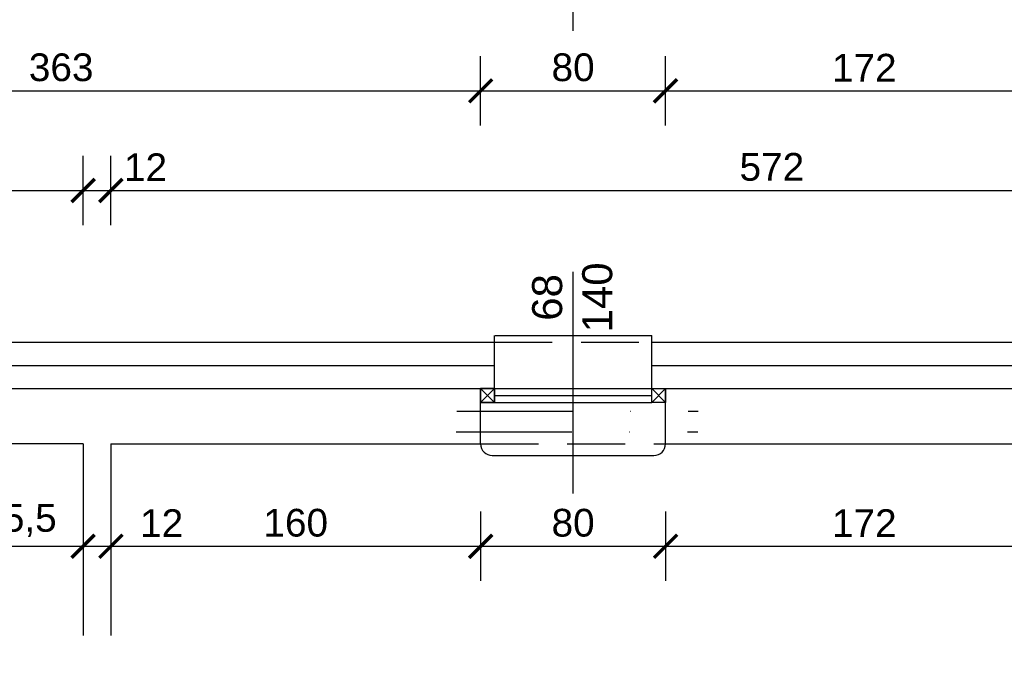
# Model space of a CAD drawing. Header units: millimetres. Extents: x 81517 to 87101, y -14750 to -11780.
# Tile 14 of 20: x 83295 to 83721, y -12722 to -12444. Entities that reach past the tile are written whole.
import ezdxf

# ---------------------------------------------------------------- set-up
doc = ezdxf.new("R2010")
doc.units = ezdxf.units.MM
doc.header["$LTSCALE"] = 100
doc.header["$MEASUREMENT"] = 0
for name, pattern in [('DASHDOT', [1, 0.5, -0.25, 0, -0.25]), ('DASHED', [0.75, 0.5, -0.25]), ('DASHED2', [0.375, 0.25, -0.125])]:
    doc.linetypes.add(name, pattern=pattern)
doc.layers.add('!OPSY', color=142, linetype='Continuous', lineweight=18)
for name, color, linetype in [('OKNA', 7, 'Continuous'), ('Warstwa1', 1, 'Continuous'), ('Warstwa4', 4, 'Continuous'), ('WENTYLACJAPRZER', 1, 'DASHED'), ('WYMIARY', 1, 'Continuous'), ('wyposażenie', 4, 'Continuous')]:
    doc.layers.add(name, color=color, linetype=linetype)
doc.styles.add('styl1', font='ARIAL.TTF', dxfattribs={"height": 12})
doc.styles.add('styl4', font='TIMES.TTF', dxfattribs={"height": 100})
doc.linetypes.add('BATTING', pattern='A,0.0001,-0.1,[134,ltypeshp.shx,S=0.1,R=0,X=-0.1,Y=0],-0.2,[134,ltypeshp.shx,S=0.1,R=180,X=0.1,Y=0],-0.1', length=0.4001)
doc.dimstyles.new('2222', dxfattribs={"dimtxt": 12, "dimasz": 10, "dimexe": 15, "dimexo": 15, "dimgap": 4, "dimtad": 1, "dimtxsty": 'styl1', "dimblk": 'ARCHTICK', "dimcen": 2.5, "dimdle": 15, "dimclrd": 1, "dimclre": 1, "dimclrt": 4, "dimadec": 0, "dimazin": 0, "dimtfac": 1, "dimtmove": 0, "dimatfit": 3, "dimldrblk": 'ARCHTICK', "dimfxl": 15, "dimfxlon": 1, "dimlwd": 25, "dimlwe": 25, "dimarcsym": 0})

# ---------------------------------------------------------------- blocks, each defined once
blk = doc.blocks.new('_ArchTick')
at = {"layer": 'Warstwa1', "color": 0, "const_width": 0.15}
blk.add_lwpolyline([(-0.5, -0.5), (0.5, 0.5)], dxfattribs=at)
blk = doc.blocks.new('*D375')
at = {"layer": 'Defpoints', "color": 0, "linetype": 'ByBlock'}
for p in [(83322.57, -12518.01), (82860.57, -12627.75), (83322.57, -12627.75)]:
    blk.add_point(p, dxfattribs=at)
at = {"layer": 'WYMIARY', "color": 1, "linetype": 'ByBlock', "lineweight": 25}
for p, q in [((82860.57, -12533.01), (82860.57, -12503.01)), ((83322.57, -12533.01), (83322.57, -12503.01)), ((82845.57, -12518.01), (83337.57, -12518.01))]:
    blk.add_line(p, q, dxfattribs=at)
at = {"layer": 'WYMIARY', "color": 1, "linetype": 'ByBlock', "lineweight": 25, "xscale": 10, "yscale": 10, "zscale": 10, "rotation": 180}
blk.add_blockref('_ArchTick', (82860.57, -12518.01), dxfattribs=at)
at = {"layer": 'WYMIARY', "color": 1, "linetype": 'ByBlock', "lineweight": 25, "xscale": 10, "yscale": 10, "zscale": 10}
blk.add_blockref('_ArchTick', (83322.57, -12518.01), dxfattribs=at)
at = {"layer": 'WYMIARY', "color": 4, "linetype": 'ByBlock', "insert": (83091.57, -12507.88), "char_height": 12, "attachment_point": 5, "style": 'styl1'}
blk.add_mtext('462', dxfattribs=at)
blk = doc.blocks.new('*D376')
at = {"layer": 'Defpoints', "color": 0, "linetype": 'ByBlock'}
for p in [(83334.57, -12518.01), (83322.57, -12627.75), (83334.57, -12627.75)]:
    blk.add_point(p, dxfattribs=at)
at = {"layer": 'WYMIARY', "color": 1, "linetype": 'ByBlock', "lineweight": 25}
for p, q in [((83322.57, -12533.01), (83322.57, -12503.01)), ((83334.57, -12533.01), (83334.57, -12503.01)), ((83307.57, -12518.01), (83349.57, -12518.01))]:
    blk.add_line(p, q, dxfattribs=at)
at = {"layer": 'WYMIARY', "color": 1, "linetype": 'ByBlock', "lineweight": 25, "xscale": 10, "yscale": 10, "zscale": 10, "rotation": 180}
blk.add_blockref('_ArchTick', (83322.57, -12518.01), dxfattribs=at)
at = {"layer": 'WYMIARY', "color": 1, "linetype": 'ByBlock', "lineweight": 25, "xscale": 10, "yscale": 10, "zscale": 10}
blk.add_blockref('_ArchTick', (83334.57, -12518.01), dxfattribs=at)
at = {"layer": 'WYMIARY', "color": 4, "linetype": 'ByBlock', "insert": (83349.57, -12507.98), "char_height": 12, "attachment_point": 5, "style": 'styl1'}
blk.add_mtext('12', dxfattribs=at)
blk = doc.blocks.new('*D377')
at = {"layer": 'Defpoints', "color": 0, "linetype": 'ByBlock'}
for p in [(83906.57, -12518.01), (83334.57, -12627.75), (83906.57, -12627.75)]:
    blk.add_point(p, dxfattribs=at)
at = {"layer": 'WYMIARY', "color": 1, "linetype": 'ByBlock', "lineweight": 25}
for p, q in [((83334.57, -12533.01), (83334.57, -12503.01)), ((83906.57, -12533.01), (83906.57, -12503.01)), ((83319.57, -12518.01), (83921.57, -12518.01))]:
    blk.add_line(p, q, dxfattribs=at)
at = {"layer": 'WYMIARY', "color": 1, "linetype": 'ByBlock', "lineweight": 25, "xscale": 10, "yscale": 10, "zscale": 10, "rotation": 180}
blk.add_blockref('_ArchTick', (83334.57, -12518.01), dxfattribs=at)
at = {"layer": 'WYMIARY', "color": 1, "linetype": 'ByBlock', "lineweight": 25, "xscale": 10, "yscale": 10, "zscale": 10}
blk.add_blockref('_ArchTick', (83906.57, -12518.01), dxfattribs=at)
at = {"layer": 'WYMIARY', "color": 4, "linetype": 'ByBlock', "insert": (83620.57, -12507.88), "char_height": 12, "attachment_point": 5, "style": 'styl1'}
blk.add_mtext('572', dxfattribs=at)
blk = doc.blocks.new('*D386')
at = {"layer": 'Defpoints', "color": 0, "linetype": 'ByBlock'}
for p in [(83494.57, -12474.91), (83131.57, -12603.75), (83494.57, -12603.75)]:
    blk.add_point(p, dxfattribs=at)
at = {"layer": 'WYMIARY', "color": 1, "linetype": 'ByBlock', "lineweight": 25}
for p, q in [((83131.57, -12489.91), (83131.57, -12459.91)), ((83494.57, -12489.91), (83494.57, -12459.91)), ((83116.57, -12474.91), (83509.57, -12474.91))]:
    blk.add_line(p, q, dxfattribs=at)
at = {"layer": 'WYMIARY', "color": 1, "linetype": 'ByBlock', "lineweight": 25, "xscale": 10, "yscale": 10, "zscale": 10, "rotation": 180}
blk.add_blockref('_ArchTick', (83131.57, -12474.91), dxfattribs=at)
at = {"layer": 'WYMIARY', "color": 1, "linetype": 'ByBlock', "lineweight": 25, "xscale": 10, "yscale": 10, "zscale": 10}
blk.add_blockref('_ArchTick', (83494.57, -12474.91), dxfattribs=at)
at = {"layer": 'WYMIARY', "color": 4, "linetype": 'ByBlock', "insert": (83313.07, -12464.78), "char_height": 12, "attachment_point": 5, "style": 'styl1'}
blk.add_mtext('363', dxfattribs=at)
blk = doc.blocks.new('*D387')
at = {"layer": 'Defpoints', "color": 0, "linetype": 'ByBlock'}
for p in [(83574.57, -12474.91), (83494.57, -12603.75), (83574.57, -12603.75)]:
    blk.add_point(p, dxfattribs=at)
at = {"layer": 'WYMIARY', "color": 1, "linetype": 'ByBlock', "lineweight": 25}
for p, q in [((83494.57, -12489.91), (83494.57, -12459.91)), ((83574.57, -12489.91), (83574.57, -12459.91)), ((83479.57, -12474.91), (83589.57, -12474.91))]:
    blk.add_line(p, q, dxfattribs=at)
at = {"layer": 'WYMIARY', "color": 1, "linetype": 'ByBlock', "lineweight": 25, "xscale": 10, "yscale": 10, "zscale": 10, "rotation": 180}
blk.add_blockref('_ArchTick', (83494.57, -12474.91), dxfattribs=at)
at = {"layer": 'WYMIARY', "color": 1, "linetype": 'ByBlock', "lineweight": 25, "xscale": 10, "yscale": 10, "zscale": 10}
blk.add_blockref('_ArchTick', (83574.57, -12474.91), dxfattribs=at)
at = {"layer": 'WYMIARY', "color": 4, "linetype": 'ByBlock', "insert": (83534.57, -12464.78), "char_height": 12, "attachment_point": 5, "style": 'styl1'}
blk.add_mtext('80', dxfattribs=at)
blk = doc.blocks.new('*D388')
at = {"layer": 'Defpoints', "color": 0, "linetype": 'ByBlock'}
for p in [(83746.57, -12474.91), (83574.57, -12603.75), (83746.57, -12603.75)]:
    blk.add_point(p, dxfattribs=at)
at = {"layer": 'WYMIARY', "color": 1, "linetype": 'ByBlock', "lineweight": 25}
for p, q in [((83574.57, -12489.91), (83574.57, -12459.91)), ((83746.57, -12489.91), (83746.57, -12459.91)), ((83559.57, -12474.91), (83761.57, -12474.91))]:
    blk.add_line(p, q, dxfattribs=at)
at = {"layer": 'WYMIARY', "color": 1, "linetype": 'ByBlock', "lineweight": 25, "xscale": 10, "yscale": 10, "zscale": 10, "rotation": 180}
blk.add_blockref('_ArchTick', (83574.57, -12474.91), dxfattribs=at)
at = {"layer": 'WYMIARY', "color": 1, "linetype": 'ByBlock', "lineweight": 25, "xscale": 10, "yscale": 10, "zscale": 10}
blk.add_blockref('_ArchTick', (83746.57, -12474.91), dxfattribs=at)
at = {"layer": 'WYMIARY', "color": 4, "linetype": 'ByBlock', "insert": (83660.57, -12464.89), "char_height": 12, "attachment_point": 5, "style": 'styl1'}
blk.add_mtext('172', dxfattribs=at)
blk = doc.blocks.new('*D392')
at = {"layer": 'Defpoints', "color": 0, "linetype": 'ByBlock'}
for p in [(83534.57, -12433.96), (83091.57, -12474.91), (83534.57, -12474.91)]:
    blk.add_point(p, dxfattribs=at)
at = {"layer": 'WYMIARY', "color": 1, "linetype": 'ByBlock', "lineweight": 25}
for p, q in [((83091.57, -12448.96), (83091.57, -12418.96)), ((83534.57, -12448.96), (83534.57, -12418.96)), ((83076.57, -12433.96), (83549.57, -12433.96))]:
    blk.add_line(p, q, dxfattribs=at)
at = {"layer": 'WYMIARY', "color": 1, "linetype": 'ByBlock', "lineweight": 25, "xscale": 10, "yscale": 10, "zscale": 10, "rotation": 180}
blk.add_blockref('_ArchTick', (83091.57, -12433.96), dxfattribs=at)
at = {"layer": 'WYMIARY', "color": 1, "linetype": 'ByBlock', "lineweight": 25, "xscale": 10, "yscale": 10, "zscale": 10}
blk.add_blockref('_ArchTick', (83534.57, -12433.96), dxfattribs=at)
at = {"layer": 'WYMIARY', "color": 4, "linetype": 'ByBlock', "insert": (83313.07, -12423.83), "char_height": 12, "attachment_point": 5, "style": 'styl1'}
blk.add_mtext('443', dxfattribs=at)
blk = doc.blocks.new('*D393')
at = {"layer": 'Defpoints', "color": 0, "linetype": 'ByBlock'}
for p in [(83786.57, -12433.96), (83534.57, -12474.91), (83786.57, -12474.91)]:
    blk.add_point(p, dxfattribs=at)
at = {"layer": 'WYMIARY', "color": 1, "linetype": 'ByBlock', "lineweight": 25}
for p, q in [((83534.57, -12448.96), (83534.57, -12418.96)), ((83786.57, -12448.96), (83786.57, -12418.96)), ((83519.57, -12433.96), (83801.57, -12433.96))]:
    blk.add_line(p, q, dxfattribs=at)
at = {"layer": 'WYMIARY', "color": 1, "linetype": 'ByBlock', "lineweight": 25, "xscale": 10, "yscale": 10, "zscale": 10, "rotation": 180}
blk.add_blockref('_ArchTick', (83534.57, -12433.96), dxfattribs=at)
at = {"layer": 'WYMIARY', "color": 1, "linetype": 'ByBlock', "lineweight": 25, "xscale": 10, "yscale": 10, "zscale": 10}
blk.add_blockref('_ArchTick', (83786.57, -12433.96), dxfattribs=at)
at = {"layer": 'WYMIARY', "color": 4, "linetype": 'ByBlock', "insert": (83660.57, -12423.83), "char_height": 12, "attachment_point": 5, "style": 'styl1'}
blk.add_mtext('252', dxfattribs=at)
blk = doc.blocks.new('*D395')
at = {"layer": 'Defpoints', "color": 0, "linetype": 'ByBlock'}
for p in [(84182.57, -12392.08), (82396.57, -12459.91), (84182.57, -12459.91)]:
    blk.add_point(p, dxfattribs=at)
at = {"layer": 'WYMIARY', "color": 1, "linetype": 'ByBlock', "lineweight": 25}
for p, q in [((82396.57, -12407.08), (82396.57, -12377.08)), ((84182.57, -12407.08), (84182.57, -12377.08)), ((82381.57, -12392.08), (84197.57, -12392.08))]:
    blk.add_line(p, q, dxfattribs=at)
at = {"layer": 'WYMIARY', "color": 1, "linetype": 'ByBlock', "lineweight": 25, "xscale": 10, "yscale": 10, "zscale": 10, "rotation": 180}
blk.add_blockref('_ArchTick', (82396.57, -12392.08), dxfattribs=at)
at = {"layer": 'WYMIARY', "color": 1, "linetype": 'ByBlock', "lineweight": 25, "xscale": 10, "yscale": 10, "zscale": 10}
blk.add_blockref('_ArchTick', (84182.57, -12392.08), dxfattribs=at)
at = {"layer": 'WYMIARY', "color": 4, "linetype": 'ByBlock', "insert": (83289.57, -12381.95), "char_height": 12, "attachment_point": 5, "style": 'styl1'}
blk.add_mtext('1786', dxfattribs=at)
blk = doc.blocks.new('*D494')
at = {"layer": 'Defpoints', "color": 0, "linetype": 'ByBlock'}
for p in [(83267.07, -12627.75), (83322.57, -12627.75), (83322.57, -12672.03)]:
    blk.add_point(p, dxfattribs=at)
at = {"layer": 'WYMIARY', "color": 1, "linetype": 'ByBlock', "lineweight": 25}
for p, q in [((83267.07, -12657.03), (83267.07, -12687.03)), ((83322.57, -12657.03), (83322.57, -12687.03)), ((83252.07, -12672.03), (83337.57, -12672.03))]:
    blk.add_line(p, q, dxfattribs=at)
at = {"layer": 'WYMIARY', "color": 1, "linetype": 'ByBlock', "lineweight": 25, "xscale": 10, "yscale": 10, "zscale": 10, "rotation": 180}
blk.add_blockref('_ArchTick', (83267.07, -12672.03), dxfattribs=at)
at = {"layer": 'WYMIARY', "color": 1, "linetype": 'ByBlock', "lineweight": 25, "xscale": 10, "yscale": 10, "zscale": 10}
blk.add_blockref('_ArchTick', (83322.57, -12672.03), dxfattribs=at)
at = {"layer": 'WYMIARY', "color": 4, "linetype": 'ByBlock', "insert": (83294.82, -12660.85), "char_height": 12, "attachment_point": 5, "style": 'styl1'}
blk.add_mtext('55,5', dxfattribs=at)
blk = doc.blocks.new('*D495')
at = {"layer": 'Defpoints', "color": 0, "linetype": 'ByBlock'}
for p in [(83322.57, -12622.75), (83334.57, -12622.75), (83334.57, -12672.03)]:
    blk.add_point(p, dxfattribs=at)
at = {"layer": 'WYMIARY', "color": 1, "linetype": 'ByBlock', "lineweight": 25}
for p, q in [((83322.57, -12657.03), (83322.57, -12687.03)), ((83334.57, -12657.03), (83334.57, -12687.03)), ((83307.57, -12672.03), (83334.57, -12672.03)), ((83334.57, -12672.03), (83368.51, -12672.03))]:
    blk.add_line(p, q, dxfattribs=at)
at = {"layer": 'WYMIARY', "color": 1, "linetype": 'ByBlock', "lineweight": 25, "xscale": 10, "yscale": 10, "zscale": 10, "rotation": 180}
blk.add_blockref('_ArchTick', (83322.57, -12672.03), dxfattribs=at)
at = {"layer": 'WYMIARY', "color": 1, "linetype": 'ByBlock', "lineweight": 25, "xscale": 10, "yscale": 10, "zscale": 10}
blk.add_blockref('_ArchTick', (83334.57, -12672.03), dxfattribs=at)
at = {"layer": 'WYMIARY', "color": 4, "linetype": 'ByBlock', "insert": (83356.54, -12662.01), "char_height": 12, "attachment_point": 5, "style": 'styl1'}
blk.add_mtext('12', dxfattribs=at)
blk = doc.blocks.new('*D496')
at = {"layer": 'Defpoints', "color": 0, "linetype": 'ByBlock'}
for p in [(83334.57, -12627.75), (83494.57, -12627.75), (83494.57, -12672.03)]:
    blk.add_point(p, dxfattribs=at)
at = {"layer": 'WYMIARY', "color": 1, "linetype": 'ByBlock', "lineweight": 25}
for p, q in [((83334.57, -12657.03), (83334.57, -12687.03)), ((83494.57, -12657.03), (83494.57, -12687.03)), ((83319.57, -12672.03), (83509.57, -12672.03))]:
    blk.add_line(p, q, dxfattribs=at)
at = {"layer": 'WYMIARY', "color": 1, "linetype": 'ByBlock', "lineweight": 25, "xscale": 10, "yscale": 10, "zscale": 10, "rotation": 180}
blk.add_blockref('_ArchTick', (83334.57, -12672.03), dxfattribs=at)
at = {"layer": 'WYMIARY', "color": 1, "linetype": 'ByBlock', "lineweight": 25, "xscale": 10, "yscale": 10, "zscale": 10}
blk.add_blockref('_ArchTick', (83494.57, -12672.03), dxfattribs=at)
at = {"layer": 'WYMIARY', "color": 4, "linetype": 'ByBlock', "insert": (83414.57, -12661.91), "char_height": 12, "attachment_point": 5, "style": 'styl1'}
blk.add_mtext('160', dxfattribs=at)
blk = doc.blocks.new('*D497')
at = {"layer": 'Defpoints', "color": 0, "linetype": 'ByBlock'}
for p in [(83494.57, -12627.75), (83574.57, -12627.75), (83574.57, -12672.03)]:
    blk.add_point(p, dxfattribs=at)
at = {"layer": 'WYMIARY', "color": 1, "linetype": 'ByBlock', "lineweight": 25}
for p, q in [((83494.57, -12657.03), (83494.57, -12687.03)), ((83574.57, -12657.03), (83574.57, -12687.03)), ((83479.57, -12672.03), (83589.57, -12672.03))]:
    blk.add_line(p, q, dxfattribs=at)
at = {"layer": 'WYMIARY', "color": 1, "linetype": 'ByBlock', "lineweight": 25, "xscale": 10, "yscale": 10, "zscale": 10, "rotation": 180}
blk.add_blockref('_ArchTick', (83494.57, -12672.03), dxfattribs=at)
at = {"layer": 'WYMIARY', "color": 1, "linetype": 'ByBlock', "lineweight": 25, "xscale": 10, "yscale": 10, "zscale": 10}
blk.add_blockref('_ArchTick', (83574.57, -12672.03), dxfattribs=at)
at = {"layer": 'WYMIARY', "color": 4, "linetype": 'ByBlock', "insert": (83534.57, -12661.91), "char_height": 12, "attachment_point": 5, "style": 'styl1'}
blk.add_mtext('80', dxfattribs=at)
blk = doc.blocks.new('*D498')
at = {"layer": 'Defpoints', "color": 0, "linetype": 'ByBlock'}
for p in [(83574.57, -12627.75), (83746.57, -12627.75), (83746.57, -12672.03)]:
    blk.add_point(p, dxfattribs=at)
at = {"layer": 'WYMIARY', "color": 1, "linetype": 'ByBlock', "lineweight": 25}
for p, q in [((83574.57, -12657.03), (83574.57, -12687.03)), ((83746.57, -12657.03), (83746.57, -12687.03)), ((83559.57, -12672.03), (83761.57, -12672.03))]:
    blk.add_line(p, q, dxfattribs=at)
at = {"layer": 'WYMIARY', "color": 1, "linetype": 'ByBlock', "lineweight": 25, "xscale": 10, "yscale": 10, "zscale": 10, "rotation": 180}
blk.add_blockref('_ArchTick', (83574.57, -12672.03), dxfattribs=at)
at = {"layer": 'WYMIARY', "color": 1, "linetype": 'ByBlock', "lineweight": 25, "xscale": 10, "yscale": 10, "zscale": 10}
blk.add_blockref('_ArchTick', (83746.57, -12672.03), dxfattribs=at)
at = {"layer": 'WYMIARY', "color": 4, "linetype": 'ByBlock', "insert": (83660.57, -12662.01), "char_height": 12, "attachment_point": 5, "style": 'styl1'}
blk.add_mtext('172', dxfattribs=at)

msp = doc.modelspace()

# ---------------------------------------------------------------- linework, layer by layer
at = {"layer": 'OKNA', "color": 4, "linetype": 'Continuous'}
for p, q in [((83500.573, -12609.75), (83494.573, -12603.75)), ((83500.573, -12603.75), (83494.573, -12609.75)), ((83500.573, -12603.75), (83494.573, -12609.75)), ((83500.573, -12609.75), (83494.573, -12603.75)), ((83500.573, -12609.75), (83494.573, -12603.75)), ((83500.573, -12603.75), (83494.573, -12609.75)), ((83500.573, -12603.75), (83494.573, -12609.75)), ((83500.573, -12609.75), (83494.573, -12603.75)), ((83574.573, -12609.75), (83568.573, -12603.75)), ((83574.573, -12603.75), (83568.573, -12609.75))]:
    msp.add_line(p, q, dxfattribs=at)
at = {"layer": 'OKNA', "color": 4, "linetype": 'DASHED'}
for points in [[(83500.573, -12603.75), (83494.573, -12603.75), (83494.573, -12609.75), (83500.573, -12609.75)], [(83500.573, -12609.75), (83494.573, -12609.75), (83494.573, -12603.75), (83500.573, -12603.75)], [(83500.573, -12603.75), (83494.573, -12603.75), (83494.573, -12609.75), (83500.573, -12609.75)], [(83500.573, -12609.75), (83494.573, -12609.75), (83494.573, -12603.75), (83500.573, -12603.75)], [(83574.573, -12609.75), (83568.573, -12609.75), (83568.573, -12603.75), (83574.573, -12603.75)]]:
    msp.add_lwpolyline(points, close=True, dxfattribs=at)
at = {"layer": 'Warstwa1', "linetype": 'DASHED2'}
for p, q in [((83500.573, -12583.75), (83568.573, -12583.75)), ((83494.573, -12627.75), (83574.573, -12627.75))]:
    msp.add_line(p, q, dxfattribs=at)
at = {"layer": 'Warstwa1', "color": 2}
for p, q in [((82416.573, -12603.75), (83390.573, -12603.75)), ((83390.573, -12603.75), (83494.573, -12603.75)), ((83390.573, -12603.75), (83500.573, -12603.75)), ((83494.573, -12627.75), (83494.573, -12603.75)), ((83568.573, -12603.75), (83752.573, -12603.75)), ((83574.573, -12627.75), (83574.573, -12603.75)), ((83322.573, -12627.75), (83267.073, -12627.75)), ((83322.573, -12627.75), (83322.573, -12851.751)), ((83334.573, -12627.75), (83494.573, -12627.75)), ((83334.573, -12627.75), (83334.573, -12915.25)), ((83574.573, -12627.75), (83666.573, -12627.75)), ((83666.573, -12627.75), (83746.573, -12627.75))]:
    msp.add_line(p, q, dxfattribs=at)
at = {"layer": 'Warstwa4', "linetype": 'ByBlock'}
for p, q in [((83500.573, -12603.75), (83500.573, -12580.75)), ((83500.573, -12603.75), (83500.573, -12580.75)), ((83568.573, -12603.75), (83568.573, -12580.75))]:
    msp.add_line(p, q, dxfattribs=at)
at = {"layer": 'Warstwa4'}
for p, q in [((83500.811, -12580.75), (83568.573, -12580.75)), ((83499.573, -12632.75), (83569.573, -12632.75))]:
    msp.add_line(p, q, dxfattribs=at)
at = {"layer": 'Warstwa4', "linetype": 'DASHDOT'}
for p, q in [((83484.32, -12613.571), (83588.658, -12613.571)), ((83483.981, -12622.495), (83588.489, -12622.495))]:
    msp.add_line(p, q, dxfattribs=at)
at = {"layer": 'Warstwa4'}
for centre, start, end in [((83499.573, -12627.75), 180, 270), ((83569.573, -12627.75), 270, 0)]:
    msp.add_arc(centre, 5, start, end, dxfattribs=at)
at = {"layer": 'WENTYLACJAPRZER', "linetype": 'ByBlock'}
for p, q in [((83534.573, -12649.239), (83534.573, -12553.298)), ((83500.573, -12603.75), (83568.573, -12603.75)), ((83500.573, -12606.75), (83568.573, -12606.75)), ((83500.573, -12609.75), (83568.573, -12609.75))]:
    msp.add_line(p, q, dxfattribs=at)
at = {"layer": 'wyposażenie'}
for points in [[(83261.073, -12583.75), (83500.573, -12583.75)], [(83568.573, -12583.75), (83752.573, -12583.75)]]:
    msp.add_lwpolyline(points, dxfattribs=at)
at = {"layer": 'wyposażenie', "linetype": 'BATTING', "ltscale": 0.2}
for points in [[(83261.073, -12593.75), (83500.573, -12593.75)], [(83568.573, -12593.75), (83752.573, -12593.75)]]:
    msp.add_lwpolyline(points, dxfattribs=at)

# ---------------------------------------------------------------- texts
at = {"layer": 'Warstwa4', "insert": (83534.262, -12564.317), "char_height": 13, "attachment_point": 5, "rotation": 90, "style": 'styl1'}
msp.add_mtext('{\\fArial|b0|i0|c238|p34;68\\P140}', dxfattribs=at)

# ---------------------------------------------------------------- dimensions: what is measured, and where the dimension line sits
at = {"layer": 'WYMIARY', "linetype": 'ByBlock'}
for base, p1, p2, picture, middle in [((84182.573, -12392.078), (82396.573, -12459.911), (84182.573, -12459.911), '*D395', (83289.573, -12381.952)), ((83534.573, -12433.957), (83091.573, -12474.911), (83534.573, -12474.911), '*D392', (83313.073, -12423.826)), ((83786.573, -12433.957), (83534.573, -12474.911), (83786.573, -12474.911), '*D393', (83660.573, -12423.83)), ((83494.573, -12474.911), (83131.573, -12603.75), (83494.573, -12603.75), '*D386', (83313.073, -12464.78)), ((83574.573, -12474.911), (83494.573, -12603.75), (83574.573, -12603.75), '*D387', (83534.573, -12464.784)), ((83746.573, -12474.911), (83574.573, -12603.75), (83746.573, -12603.75), '*D388', (83660.573, -12464.886)), ((83334.573, -12672.034), (83322.573, -12622.75), (83334.573, -12622.75), '*D495', (83356.541, -12662.009)), ((83322.573, -12672.034), (83267.073, -12627.75), (83322.573, -12627.75), '*D494', (83294.823, -12660.847)), ((83494.573, -12672.034), (83334.573, -12627.75), (83494.573, -12627.75), '*D496', (83414.573, -12661.907)), ((83574.573, -12672.034), (83494.573, -12627.75), (83574.573, -12627.75), '*D497', (83534.573, -12661.907)), ((83746.573, -12672.034), (83574.573, -12627.75), (83746.573, -12627.75), '*D498', (83660.573, -12662.009))]:
    dim = msp.add_linear_dim(base=base, p1=p1, p2=p2, dimstyle='2222', dxfattribs=at)
    dim.commit()
    dim.dimension.update_dxf_attribs({"geometry": picture, "text_midpoint": middle})
for base, p1, p2, picture, middle in [((83322.573, -12518.005), (82860.573, -12627.75), (83322.573, -12627.75), '*D375', (83091.573, -12507.878)), ((83906.573, -12518.005), (83334.573, -12627.75), (83906.573, -12627.75), '*D377', (83620.573, -12507.878))]:
    dim = msp.add_linear_dim(base=base, p1=p1, p2=p2, dimstyle='2222', override={"dimtmove": 1}, dxfattribs=at)
    dim.commit()
    dim.dimension.update_dxf_attribs({"geometry": picture, "text_midpoint": middle})
dim = msp.add_linear_dim(base=(83334.573, -12518.005), p1=(83322.573, -12627.75), p2=(83334.573, -12627.75), dimstyle='2222', override={"dimtmove": 1}, dxfattribs=at)
dim.commit()
dim.dimension.update_dxf_attribs({"geometry": '*D376', "text_midpoint": (83349.573, -12518.005), "dimtype": 160})

# ---------------------------------------------------------------- next in the draw order: texts
at = {"layer": '!OPSY', "insert": (83198.103, -12722.931), "char_height": 24.29706, "width": 315.77635, "attachment_point": 1, "style": 'styl4', "bg_fill": 2}
msp.add_mtext('{\\fTahoma|b0|i0|c238|p34;6}', dxfattribs=at)

doc.saveas('drawing.dxf')
